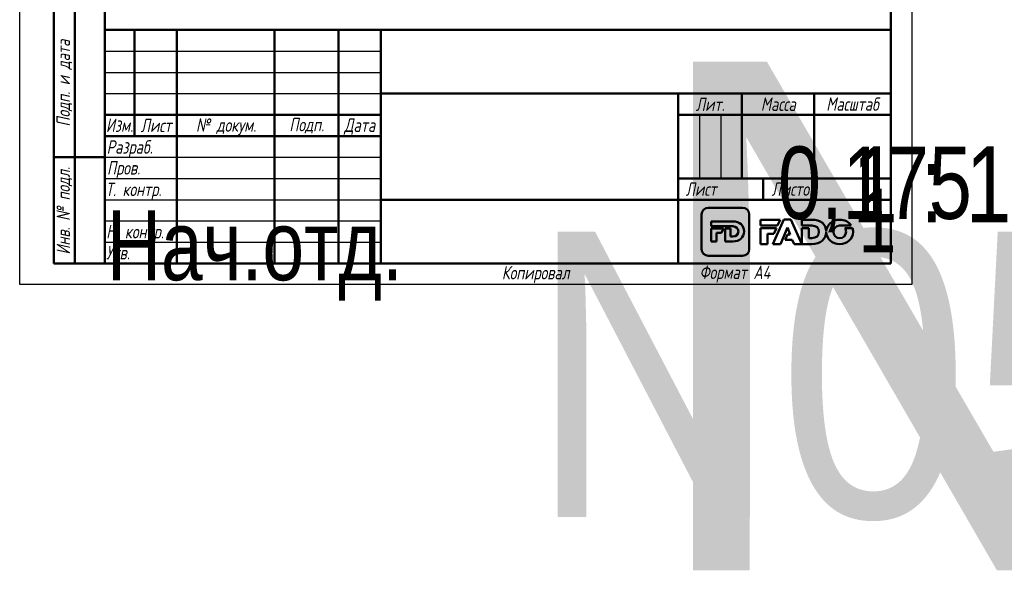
# Model space of a CAD drawing. Header units: millimetres. Extents: x 0 to 698, y -69 to 297.
# Tile 1 of 18: x 0 to 232, y -69 to 62. Entities that reach past the tile are written whole.
import ezdxf
from ezdxf.enums import TextEntityAlignment as Align

# ---------------------------------------------------------------- set-up
doc = ezdxf.new("R2018")
doc.units = ezdxf.units.MM
for name, color, linetype, lineweight in [('Заголовок (ГОСТ)', 7, 'Continuous', 50), ('Кромка (ГОСТ)', 7, 'Continuous', 50), ('Обозначение (ГОСТ)', 7, 'Continuous', 25), ('Эскизная геометрия (ГОСТ)', 7, 'Continuous', 50)]:
    doc.layers.add(name, color=color, linetype=linetype, lineweight=lineweight)
doc.styles.get("Standard").update_dxf_attribs({"font": 'GOST Common Italic.ttf'})
doc.styles.add('Альтернативный текст (ГОСТ)', font='txt', dxfattribs={"width": 0.8})

# ---------------------------------------------------------------- blocks, each defined once
blk = doc.blocks.new('ГОСТ - Доп. графы 1')
at = {"layer": 'Эскизная геометрия (ГОСТ)'}
for p, q in [((-12, 0), (-12, 145)), ((-12, 145), (0, 145)), ((-7, 145), (-7, 0)), ((-12, 110), (-7, 110)), ((-7, 110), (0, 110)), ((-12, 85), (-7, 85)), ((-7, 85), (0, 85)), ((-12, 60), (-7, 60)), ((-7, 60), (0, 60)), ((-12, 25), (-7, 25)), ((-7, 25), (0, 25)), ((0, 0), (-12, 0))]:
    blk.add_line(p, q, dxfattribs=at)
at = {"layer": 'Обозначение (ГОСТ)', "char_height": 3.17, "attachment_point": 5, "rotation": 90, "style": 'Альтернативный текст (ГОСТ)'}
for s, insert, width in [('\\fGOST Common|b0|i1;\\H3.1700;Подп. и дата', (-9.37, 127.41), 34.7679), ('\\fGOST Common|b0|i1;\\H3.1700;Инв. № дубл.', (-8.95, 97.55), 24.8438), ('\\fGOST Common|b0|i1;\\H3.1700;Взам. инв. №', (-9.58, 72.53), 24.8669), ('\\fGOST Common|b0|i1;\\H3.1700;Подп. и дата', (-9.5, 42.47), 35.1486), ('\\fGOST Common|b0|i1;\\H3.1700;Инв. № подл.', (-9.5, 12.41), 24.9618)]:
    blk.add_mtext(s, dxfattribs=dict(at, insert=insert, width=width))
at = {"layer": 'Обозначение (ГОСТ)', "lineweight": 30, "width": 0.8, "flags": 17}
for tag, p in [('Подп._и_дата_2', (-3.53, 127.51)), ('Инв._номер_дубликата', (-3.41, 97.47)), ('Взамен_инв._номера', (-3.46, 72.53)), ('Подп._и_дата_1', (-3.42, 42.35)), ('ИНВЕНТАРНЫЙ_НОМЕР', (-3.33, 12.68))]:
    blk.add_attdef(tag, text='', height=3.17, rotation=90, dxfattribs=at).set_placement(p, align=Align.MIDDLE_CENTER)
blk = doc.blocks.new('Основные надписи ГОСТ - Форма 1')
at = {"layer": 'Заголовок (ГОСТ)'}
for p, q in [((0, 55), (185, 55)), ((0, 0), (0, 55)), ((0, 0), (0, 55)), ((7, 55), (7, 30)), ((17, 55), (17, 0)), ((40, 55), (40, 0)), ((55, 55), (55, 0)), ((65, 55), (65, 0)), ((185, 0), (185, 55)), ((65, 40), (185, 40)), ((135, 40), (135, 0)), ((150, 40), (150, 20)), ((167, 40), (167, 20)), ((0, 35), (65, 35)), ((135, 35), (185, 35)), ((0, 30), (65, 30)), ((135, 20), (185, 20)), ((155, 20), (155, 15)), ((65, 15), (185, 15)), ((185, 0), (0, 0))]:
    blk.add_line(p, q, dxfattribs=at)
at = {"layer": 'Заголовок (ГОСТ)', "linetype": 'Continuous', "lineweight": 25}
for p, q in [((0, 50), (65, 50)), ((0, 45), (65, 45)), ((0, 40), (65, 40)), ((140, 35), (140, 20)), ((145, 35), (145, 20)), ((0, 25), (65, 25)), ((0, 20), (65, 20)), ((0, 15), (65, 15)), ((0, 10), (65, 10)), ((0, 5), (65, 5))]:
    blk.add_line(p, q, dxfattribs=at)
at = {"layer": 'Заголовок (ГОСТ)', "char_height": 3.17, "style": 'Альтернативный текст (ГОСТ)'}
for s, insert, width, attachment_point in [('\\fGOST Common|b0|i1;\\H3.1700;Масштаб', (176.02, 37.53), 17.8316, 5), ('\\fGOST Common|b0|i1;\\H3.1700;Лит.', (142.52, 37.49), 14.9766, 5), ('\\fGOST Common|b0|i1;\\H3.1700;Масса', (158.55, 37.51), 16.9878, 5), ('\\fGOST Common|b0|i1;\\H3.1700;Изм.', (3.5, 32.56), 6.9635, 5), ('\\fGOST Common|b0|i1;\\H3.1700;Лист', (12.1, 32.5), 10.0029, 5), ('\\A0;\\fGOST Common|b0|i1;\\H3.1700;№ докум.', (28.58, 32.16), 22.9069, 5), ('\\fGOST Common|b0|i1;\\H3.1700;Подп.', (47.56, 32.45), 14.879, 5), ('\\fGOST Common|b0|i1;\\H3.1700;Дата', (60.02, 32.24), 9.9614, 5), ('\\fGOST Common|b0|i1;\\H3.1700;Разраб.', (0.47, 27), 16.9971, 4), ('\\fGOST Common|b0|i1;\\H3.1700;Пров.', (0.56, 22.08), 17.0192, 4), ('\\A0;\\fGOST Common|b0|i1;\\H3.1700;Т. контр.', (0.23, 17.01), 16.9554, 4), ('\\fGOST Common|b0|i1;\\H3.1700;Лист', (140.37, 17.5), 10.5071, 5), ('\\fGOST Common|b0|i1;\\H3.1700;Листов', (162.21, 17.5), 14.3668, 5), ('\\A1;', (150.6, 17.54), 8.8313, 5), ('\\fGOST Common|b0|i1;\\H3.1700;Н. контр.', (0.36, 7.05), 16.9999, 4), ('\\fGOST Common|b0|i1;\\H3.1700;Утв.', (0.34, 2.52), 17.0083, 4), ('\\fGOST Common|b0|i1;\\H3.1700;Копировал', (93.48, -0.59), 19.7871, 1)]:
    blk.add_mtext(s, dxfattribs=dict(at, insert=insert, width=width, attachment_point=attachment_point))
at = {"layer": 'Заголовок (ГОСТ)', "lineweight": 30, "flags": 104}
for tag, height, width, p in [('Изм1', 2.89, 0.7, (3.51, 52.52)), ('Лист1', 2.89, 0.7, (12.03, 52.52)), ('Докум1', 2.89, 0.7, (28.54, 52.48)), ('Изм2', 2.89, 0.7, (3.5, 47.52)), ('Лист2', 2.89, 0.7, (12.01, 47.5)), ('Докум2', 2.89, 0.7, (28.53, 47.5)), ('Изм3', 2.89, 0.7, (3.5, 42.5)), ('Лист3', 2.89, 0.7, (12.01, 42.51)), ('Докум3', 2.89, 0.7, (28.51, 42.48)), ('Изм4', 2.89, 0.7, (3.51, 37.5)), ('Лист4', 2.89, 0.7, (12, 37.53)), ('Докум4', 2.89, 0.7, (28.51, 37.52)), ('НАИМЕНОВАНИЕ', 5, 0.8, (100.03, 29.98)), ('Литера', 3.5, 0.8, (137.52, 27.25)), ('Литера2', 3.5, 0.8, (142.51, 27.22)), ('Литера3', 3.5, 0.8, (147.52, 27.21)), ('Масса', 3.5, 0.8, (158.47, 27.53)), ('Масштаб', 3.5, 0.8, (176, 27.6)), ('Тип_документа', 3.17, 0.8, (100.08, 17.56)), ('Листов', 3.17, 0.8, (177.46, 17.58)), ('Материал_Класс', 3.5, 0.9, (100, 7.5))]:
    blk.add_attdef(tag, text='', height=height, dxfattribs=dict(at, width=width)).set_placement(p, align=Align.MIDDLE_CENTER)
for tag, height, width, p in [('Подп1', 2.89, 0.7, (40.01, 52.51)), ('Дата1', 2, 0.7, (55.01, 52.51)), ('Подп2', 2.89, 0.7, (40.01, 47.5)), ('Дата2', 2, 0.7, (55.01, 47.49)), ('Подп3', 2.89, 0.7, (40.01, 42.51)), ('Дата3', 2, 0.7, (55.02, 42.52)), ('Подп4', 2.89, 0.7, (40.01, 37.51)), ('Дата4', 2, 0.7, (55.02, 37.51)), ('АВТОР', 3.17, 0.8, (17.41, 27.49)), ('Разработал_Подп.', 2.89, 0.7, (40.05, 27.51)), ('ДАТА_СОЗДАНИЯ', 2, 0.7, (55.01, 27.51)), ('ПРОВЕРИЛ', 3.17, 0.8, (17.41, 22.53)), ('Проверил_Подп.', 2.89, 0.7, (40.05, 22.52)), ('ДАТА_ПРОВЕРКИ', 2, 0.7, (55.02, 22.51)), ('ТЕХНОЛОГ', 3.17, 0.8, (17.33, 17.54)), ('Технолог_Подп.', 2.89, 0.7, (40.05, 17.51)), ('Технолог_Дата', 2, 0.7, (55.01, 17.5)), ('НАЧ._ОТДЕЛА', 3.17, 0.8, (17.46, 12.45)), ('Руководитель_Подп.', 2.89, 0.7, (40.01, 12.5)), ('Должность_руководителя', 3.17, 0.8, (0.52, 12.51)), ('Руководитель_Дата', 2, 0.7, (55.01, 12.51)), ('НОРМОКОНТРОЛЬ', 3.17, 0.8, (17.37, 7.48)), ('Нормоконтроль_Подп.', 2.89, 0.7, (40.05, 7.52)), ('ДАТА_НОРМОКОНТРОЛЯ', 2, 0.7, (55.02, 7.51)), ('УТВЕРДИЛ', 3.17, 0.8, (17.4, 2.51)), ('Утвердил_Подп.', 2.89, 0.7, (40.05, 2.51)), ('ДАТА_УТВЕРЖДЕНИЯ', 2, 0.7, (55.01, 2.5))]:
    blk.add_attdef(tag, text='', height=height, dxfattribs=dict(at, width=width)).set_placement(p, align=Align.MIDDLE_LEFT)
for tag, height, p in [('ОБОЗНАЧЕНИЕ', 5, (125.33, 47.56)), ('ОРГАНИЗАЦИЯ', 3.5, (160.02, 7.6))]:
    blk.add_attdef(tag, text='', height=height, dxfattribs=at).set_placement(p, align=Align.MIDDLE_CENTER)
at = {"layer": 'Заголовок (ГОСТ)', "lineweight": 30, "width": 0.9, "flags": 104}
for tag, p in [('Материал_Наим.', (133.71, 9.75)), ('Материал_ГОСТ', (134.04, 4.06))]:
    blk.add_attdef(tag, text='', height=3.5, dxfattribs=at).set_placement(p, align=Align.MIDDLE_RIGHT)
blk = doc.blocks.new('Рамки ГОСТ_ граница 297x210')
at = {"layer": 'Кромка (ГОСТ)', "lineweight": 25}
for p, q in [((0, 0), (0, 297)), ((210, 297), (210, 0)), ((210, 0), (0, 0))]:
    blk.add_line(p, q, dxfattribs=at)
at = {"layer": 'Кромка (ГОСТ)'}
for p, q in [((20, 292), (20, 5)), ((205, 5), (205, 292)), ((20, 5), (205, 5))]:
    blk.add_line(p, q, dxfattribs=at)
at = {"layer": 'Кромка (ГОСТ)', "insert": (160, 4.5), "char_height": 3.17, "attachment_point": 1, "style": 'Альтернативный текст (ГОСТ)'}
blk.add_mtext('\\A1;\\fGOST Common|b0|i1;\\H3.1700;Формат A4', dxfattribs=at)

msp = doc.modelspace()

# ---------------------------------------------------------------- linework, layer by layer
at = {"layer": 'Эскизная геометрия (ГОСТ)', "linetype": 'Continuous'}
for p, q in [((160.505, 16.535), (160.505, 8.364)), ((170.162, 18.108), (162.063, 18.108)), ((171.722, 8.364), (171.722, 16.535)), ((162.71, 14.89), (162.71, 13.741)), ((167.836, 14.89), (162.71, 14.89)), ((162.71, 13.741), (167.856, 13.741)), ((162.71, 13.204), (162.71, 10.161)), ((165.622, 13.204), (162.71, 13.204)), ((164.009, 10.161), (164.009, 12.176)), ((164.009, 12.176), (165.186, 12.176)), ((165.186, 12.176), (165.622, 13.204)), ((166.027, 13.204), (166.027, 10.161)), ((167.326, 13.204), (166.027, 13.204)), ((167.326, 11.323), (167.326, 13.204)), ((162.71, 10.161), (164.009, 10.161)), ((166.027, 10.161), (167.809, 10.161)), ((167.856, 11.323), (167.326, 11.323)), ((162.063, 6.793), (170.162, 6.793))]:
    msp.add_line(p, q, dxfattribs=at)
at = {"layer": 'Эскизная геометрия (ГОСТ)'}
for p, q in [((174.341, 15.304), (174.341, 13.909)), ((178.997, 15.304), (174.341, 15.304)), ((174.341, 13.909), (178.375, 13.909)), ((179.882, 15.346), (177.299, 9.565)), ((178.375, 13.909), (178.997, 15.304)), ((181.502, 15.346), (179.882, 15.346)), ((184.085, 9.565), (181.502, 15.346)), ((184.085, 15.303), (184.085, 13.909)), ((186.426, 15.303), (184.085, 15.303)), ((184.085, 13.909), (186.452, 13.909)), ((192.989, 13.922), (195.708, 13.922)), ((174.341, 13.29), (174.341, 9.564)), ((178.098, 13.29), (174.341, 13.29)), ((176.022, 9.564), (176.022, 11.979)), ((176.022, 11.979), (177.512, 11.979)), ((177.512, 11.979), (178.098, 13.29)), ((179.066, 9.565), (180.68, 13.459)), ((180.699, 11.827), (180.191, 10.589)), ((180.68, 13.459), (181.355, 11.827)), ((181.355, 11.827), (180.699, 11.827)), ((184.085, 13.29), (184.085, 9.566)), ((185.766, 13.29), (184.085, 13.29)), ((185.766, 10.975), (185.766, 13.29)), ((189.851, 12.543), (189.847, 12.543)), ((189.847, 12.35), (189.849, 12.35)), ((196.008, 13.285), (194.227, 13.285)), ((174.341, 9.564), (176.022, 9.564)), ((177.299, 9.565), (179.066, 9.565)), ((180.191, 10.589), (181.841, 10.589)), ((181.841, 10.589), (182.282, 9.565)), ((182.282, 9.565), (184.085, 9.565)), ((184.085, 9.566), (186.391, 9.566)), ((186.452, 10.975), (185.766, 10.975))]:
    msp.add_line(p, q, dxfattribs=at)
at = {"layer": 'Эскизная геометрия (ГОСТ)', "linetype": 'Continuous'}
for points in [[(162.063, 18.108), (161.204, 18.108), (160.505, 17.403), (160.505, 16.535)], [(171.722, 16.535), (171.722, 17.403), (171.023, 18.108), (170.162, 18.108)], [(170.481, 12.539), (170.481, 13.917), (169.51, 14.89), (167.836, 14.89)], [(167.809, 10.161), (169.496, 10.161), (170.481, 11.175), (170.481, 12.539)], [(167.856, 13.741), (168.633, 13.741), (169.149, 13.289), (169.149, 12.532)], [(169.149, 12.532), (169.149, 11.757), (168.633, 11.323), (167.856, 11.323)], [(160.505, 8.364), (160.505, 7.496), (161.204, 6.793), (162.063, 6.793)], [(170.162, 6.793), (171.023, 6.793), (171.722, 7.496), (171.722, 8.364)]]:
    msp.add_open_spline(points, degree=3, dxfattribs=at)
at = {"layer": 'Эскизная геометрия (ГОСТ)'}
for points in [[(189.847, 12.543), (189.801, 14.167), (188.552, 15.303), (186.426, 15.303)], [(186.452, 13.909), (187.456, 13.909), (188.124, 13.361), (188.124, 12.443)], [(193.003, 15.304), (191.244, 15.304), (189.914, 14.079), (189.851, 12.543)], [(191.511, 12.429), (191.511, 13.243), (192.103, 13.922), (192.989, 13.922)], [(195.708, 13.922), (195.174, 14.754), (194.19, 15.304), (193.003, 15.304)], [(186.391, 9.566), (188.53, 9.566), (189.796, 10.745), (189.847, 12.35)], [(188.124, 12.443), (188.124, 11.5), (187.456, 10.975), (186.452, 10.975)], [(189.849, 12.35), (189.892, 10.784), (191.214, 9.554), (192.989, 9.554)], [(193.003, 10.937), (192.12, 10.937), (191.511, 11.631), (191.511, 12.429)], [(192.989, 9.554), (194.791, 9.554), (196.144, 10.842), (196.144, 12.429)], [(194.49, 12.429), (194.49, 11.616), (193.898, 10.937), (193.003, 10.937)], [(194.227, 13.285), (194.396, 13.04), (194.49, 12.742), (194.49, 12.429)], [(196.144, 12.429), (196.144, 12.728), (196.097, 13.015), (196.008, 13.285)]]:
    msp.add_open_spline(points, degree=3, dxfattribs=at)

# ---------------------------------------------------------------- block references
for name, p in [('Рамки ГОСТ_ граница 297x210', (0, 0)), ('ГОСТ - Доп. графы 1', (20, 5))]:
    msp.add_blockref(name, p)
ref = msp.add_blockref('Основные надписи ГОСТ - Форма 1', (20, 5))
lines = msp.add_mtext('\\W0.8000;Нач.отд.', dxfattribs={"layer": 'Заголовок (ГОСТ)', "insert": (20.522, 17.514), "char_height": 16.47596, "attachment_point": 1})
ref.add_attrib('Должность_руководителя', '', (20.522, 17.514), dxfattribs={"flags": 104}).embed_mtext(lines)
lines = msp.add_mtext('\\W0.8000;', dxfattribs={"layer": 'Заголовок (ГОСТ)', "insert": (37.411, 32.488), "char_height": 22.5926, "attachment_point": 1})
ref.add_attrib('АВТОР', '', (37.411, 32.488), dxfattribs={"flags": 104}).embed_mtext(lines)
lines = msp.add_mtext('\\W0.8000;', dxfattribs={"layer": 'Заголовок (ГОСТ)', "insert": (37.408, 27.526), "char_height": 22.5517, "attachment_point": 1})
ref.add_attrib('ПРОВЕРИЛ', '', (37.408, 27.526), dxfattribs={"flags": 104}).embed_mtext(lines)
lines = msp.add_mtext('\\W0.8000;', dxfattribs={"layer": 'Заголовок (ГОСТ)', "insert": (37.334, 22.543), "char_height": 22.671, "attachment_point": 1})
ref.add_attrib('ТЕХНОЛОГ', '', (37.334, 22.543), dxfattribs={"flags": 104}).embed_mtext(lines)
lines = msp.add_mtext('\\W0.8000;', dxfattribs={"layer": 'Заголовок (ГОСТ)', "insert": (37.462, 17.446), "char_height": 22.555, "attachment_point": 1})
ref.add_attrib('НАЧ._ОТДЕЛА', '', (37.462, 17.446), dxfattribs={"flags": 104}).embed_mtext(lines)
lines = msp.add_mtext('\\W0.8000;', dxfattribs={"layer": 'Заголовок (ГОСТ)', "insert": (37.375, 12.481), "char_height": 22.669, "attachment_point": 1})
ref.add_attrib('НОРМОКОНТРОЛЬ', '', (37.375, 12.481), dxfattribs={"flags": 104}).embed_mtext(lines)
lines = msp.add_mtext('\\W0.8000;', dxfattribs={"layer": 'Заголовок (ГОСТ)', "insert": (37.401, 7.507), "char_height": 22.613, "attachment_point": 1})
ref.add_attrib('УТВЕРДИЛ', '', (37.401, 7.507), dxfattribs={"flags": 104}).embed_mtext(lines)
lines = msp.add_mtext('N05', dxfattribs={"layer": 'Заголовок (ГОСТ)', "insert": (145.326, 52.559), "char_height": 119.843, "attachment_point": 1})
ref.add_attrib('ОБОЗНАЧЕНИЕ', '', (145.326, 52.559), dxfattribs={"flags": 104}).embed_mtext(lines)
lines = msp.add_mtext('\\W0.8000;', dxfattribs={"layer": 'Заголовок (ГОСТ)', "insert": (120.031, 34.975), "char_height": 69.6093, "attachment_point": 1})
ref.add_attrib('НАИМЕНОВАНИЕ', '', (120.031, 34.975), dxfattribs={"flags": 104}).embed_mtext(lines)
lines = msp.add_mtext('\\W0.8000;', dxfattribs={"layer": 'Заголовок (ГОСТ)', "insert": (120.078, 22.558), "char_height": 69.7033, "attachment_point": 1})
ref.add_attrib('Тип_документа', '', (120.078, 22.558), dxfattribs={"flags": 104}).embed_mtext(lines)
lines = msp.add_mtext('\\W0.9000;N05 17.03.2020', dxfattribs={"layer": 'Заголовок (ГОСТ)', "insert": (120, 12.5), "char_height": 67.25762, "attachment_point": 1})
ref.add_attrib('Материал_Класс', '', (120, 12.5), dxfattribs={"flags": 104}).embed_mtext(lines)
lines = msp.add_mtext('\\W0.9000;', dxfattribs={"layer": 'Заголовок (ГОСТ)', "insert": (153.707, 14.751), "char_height": 66.9754, "attachment_point": 1})
ref.add_attrib('Материал_Наим.', '', (153.707, 14.751), dxfattribs={"flags": 104}).embed_mtext(lines)
lines = msp.add_mtext('\\W0.9000;', dxfattribs={"layer": 'Заголовок (ГОСТ)', "insert": (154.04, 9.057), "char_height": 66.7532, "attachment_point": 1})
ref.add_attrib('Материал_ГОСТ', '', (154.04, 9.057), dxfattribs={"flags": 104}).embed_mtext(lines)
lines = msp.add_mtext('\\W0.8000;', dxfattribs={"layer": 'Заголовок (ГОСТ)', "insert": (157.52, 32.251), "char_height": 5.0288, "attachment_point": 1})
ref.add_attrib('Литера', '', (157.52, 32.251), dxfattribs={"flags": 104}).embed_mtext(lines)
lines = msp.add_mtext('\\W0.8000;', dxfattribs={"layer": 'Заголовок (ГОСТ)', "insert": (162.512, 32.221), "char_height": 5.0288, "attachment_point": 1})
ref.add_attrib('Литера2', '', (162.512, 32.221), dxfattribs={"flags": 104}).embed_mtext(lines)
lines = msp.add_mtext('\\W0.8000;', dxfattribs={"layer": 'Заголовок (ГОСТ)', "insert": (167.518, 32.211), "char_height": 5.017, "attachment_point": 1})
ref.add_attrib('Литера3', '', (167.518, 32.211), dxfattribs={"flags": 104}).embed_mtext(lines)
lines = msp.add_mtext('\\W0.8000;0,175', dxfattribs={"layer": 'Заголовок (ГОСТ)', "insert": (178.469, 32.533), "char_height": 17.04355, "attachment_point": 1})
ref.add_attrib('Масса', '', (178.469, 32.533), dxfattribs={"flags": 104}).embed_mtext(lines)
lines = msp.add_mtext('\\W0.8000;1 : 1', dxfattribs={"layer": 'Заголовок (ГОСТ)', "insert": (195.997, 32.603), "char_height": 17.94756, "attachment_point": 1})
ref.add_attrib('Масштаб', '', (195.997, 32.603), dxfattribs={"flags": 104}).embed_mtext(lines)
lines = msp.add_mtext('\\W0.8000;1', dxfattribs={"layer": 'Заголовок (ГОСТ)', "insert": (197.459, 22.579), "char_height": 14.9653, "attachment_point": 1})
ref.add_attrib('Листов', '', (197.459, 22.579), dxfattribs={"flags": 104}).embed_mtext(lines)
lines = msp.add_mtext('\\W0.7000;', dxfattribs={"layer": 'Заголовок (ГОСТ)', "insert": (75.012, 57.513), "char_height": 9.9845, "attachment_point": 1})
ref.add_attrib('Дата1', '', (75.012, 57.513), dxfattribs={"flags": 104}).embed_mtext(lines)
lines = msp.add_mtext('\\W0.7000;', dxfattribs={"layer": 'Заголовок (ГОСТ)', "insert": (75.012, 52.491), "char_height": 9.9845, "attachment_point": 1})
ref.add_attrib('Дата2', '', (75.012, 52.491), dxfattribs={"flags": 104}).embed_mtext(lines)
lines = msp.add_mtext('\\W0.7000;', dxfattribs={"layer": 'Заголовок (ГОСТ)', "insert": (75.023, 47.521), "char_height": 9.9712, "attachment_point": 1})
ref.add_attrib('Дата3', '', (75.023, 47.521), dxfattribs={"flags": 104}).embed_mtext(lines)
lines = msp.add_mtext('\\W0.7000;', dxfattribs={"layer": 'Заголовок (ГОСТ)', "insert": (75.023, 42.509), "char_height": 9.9886, "attachment_point": 1})
ref.add_attrib('Дата4', '', (75.023, 42.509), dxfattribs={"flags": 104}).embed_mtext(lines)
lines = msp.add_mtext('\\W0.7000;', dxfattribs={"layer": 'Заголовок (ГОСТ)', "insert": (75.009, 32.511), "char_height": 9.9804, "attachment_point": 1})
ref.add_attrib('ДАТА_СОЗДАНИЯ', '', (75.009, 32.511), dxfattribs={"flags": 104}).embed_mtext(lines)
lines = msp.add_mtext('\\W0.7000;', dxfattribs={"layer": 'Заголовок (ГОСТ)', "insert": (75.022, 27.51), "char_height": 9.9577, "attachment_point": 1})
ref.add_attrib('ДАТА_ПРОВЕРКИ', '', (75.022, 27.51), dxfattribs={"flags": 104}).embed_mtext(lines)
lines = msp.add_mtext('\\W0.7000;', dxfattribs={"layer": 'Заголовок (ГОСТ)', "insert": (75.015, 22.503), "char_height": 9.9863, "attachment_point": 1})
ref.add_attrib('Технолог_Дата', '', (75.015, 22.503), dxfattribs={"flags": 104}).embed_mtext(lines)
lines = msp.add_mtext('\\W0.7000;', dxfattribs={"layer": 'Заголовок (ГОСТ)', "insert": (75.01, 17.509), "char_height": 9.9902, "attachment_point": 1})
ref.add_attrib('Руководитель_Дата', '', (75.01, 17.509), dxfattribs={"flags": 104}).embed_mtext(lines)
lines = msp.add_mtext('\\W0.7000;', dxfattribs={"layer": 'Заголовок (ГОСТ)', "insert": (75.024, 12.511), "char_height": 9.9825, "attachment_point": 1})
ref.add_attrib('ДАТА_НОРМОКОНТРОЛЯ', '', (75.024, 12.511), dxfattribs={"flags": 104}).embed_mtext(lines)
lines = msp.add_mtext('\\W0.7000;', dxfattribs={"layer": 'Заголовок (ГОСТ)', "insert": (75.009, 7.498), "char_height": 9.9968, "attachment_point": 1})
ref.add_attrib('ДАТА_УТВЕРЖДЕНИЯ', '', (75.009, 7.498), dxfattribs={"flags": 104}).embed_mtext(lines)
lines = msp.add_mtext('\\W0.7000;', dxfattribs={"layer": 'Заголовок (ГОСТ)', "insert": (60.014, 57.512), "char_height": 14.92, "attachment_point": 1})
ref.add_attrib('Подп1', '', (60.014, 57.512), dxfattribs={"flags": 104}).embed_mtext(lines)
lines = msp.add_mtext('\\W0.7000;', dxfattribs={"layer": 'Заголовок (ГОСТ)', "insert": (60.014, 52.503), "char_height": 14.9856, "attachment_point": 1})
ref.add_attrib('Подп2', '', (60.014, 52.503), dxfattribs={"flags": 104}).embed_mtext(lines)
lines = msp.add_mtext('\\W0.7000;', dxfattribs={"layer": 'Заголовок (ГОСТ)', "insert": (60.014, 47.515), "char_height": 14.9856, "attachment_point": 1})
ref.add_attrib('Подп3', '', (60.014, 47.515), dxfattribs={"flags": 104}).embed_mtext(lines)
lines = msp.add_mtext('\\W0.7000;', dxfattribs={"layer": 'Заголовок (ГОСТ)', "insert": (60.014, 42.506), "char_height": 14.9659, "attachment_point": 1})
ref.add_attrib('Подп4', '', (60.014, 42.506), dxfattribs={"flags": 104}).embed_mtext(lines)
lines = msp.add_mtext('\\W0.7000;', dxfattribs={"layer": 'Заголовок (ГОСТ)', "insert": (60.045, 32.514), "char_height": 14.9596, "attachment_point": 1})
ref.add_attrib('Разработал_Подп.', '', (60.045, 32.514), dxfattribs={"flags": 104}).embed_mtext(lines)
lines = msp.add_mtext('\\W0.7000;', dxfattribs={"layer": 'Заголовок (ГОСТ)', "insert": (60.045, 27.525), "char_height": 14.9397, "attachment_point": 1})
ref.add_attrib('Проверил_Подп.', '', (60.045, 27.525), dxfattribs={"flags": 104}).embed_mtext(lines)
lines = msp.add_mtext('\\W0.7000;', dxfattribs={"layer": 'Заголовок (ГОСТ)', "insert": (60.045, 22.515), "char_height": 14.9397, "attachment_point": 1})
ref.add_attrib('Технолог_Подп.', '', (60.045, 22.515), dxfattribs={"flags": 104}).embed_mtext(lines)
lines = msp.add_mtext('\\W0.7000;', dxfattribs={"layer": 'Заголовок (ГОСТ)', "insert": (60.005, 17.505), "char_height": 14.9795, "attachment_point": 1})
ref.add_attrib('Руководитель_Подп.', '', (60.005, 17.505), dxfattribs={"flags": 104}).embed_mtext(lines)
lines = msp.add_mtext('\\W0.7000;', dxfattribs={"layer": 'Заголовок (ГОСТ)', "insert": (60.045, 12.515), "char_height": 14.9397, "attachment_point": 1})
ref.add_attrib('Нормоконтроль_Подп.', '', (60.045, 12.515), dxfattribs={"flags": 104}).embed_mtext(lines)
lines = msp.add_mtext('\\W0.7000;', dxfattribs={"layer": 'Заголовок (ГОСТ)', "insert": (60.045, 7.505), "char_height": 14.9596, "attachment_point": 1})
ref.add_attrib('Утвердил_Подп.', '', (60.045, 7.505), dxfattribs={"flags": 104}).embed_mtext(lines)
lines = msp.add_mtext('\\W0.7000;', dxfattribs={"layer": 'Заголовок (ГОСТ)', "insert": (48.542, 57.483), "char_height": 22.947, "attachment_point": 1})
ref.add_attrib('Докум1', '', (48.542, 57.483), dxfattribs={"flags": 104}).embed_mtext(lines)
lines = msp.add_mtext('\\W0.7000;', dxfattribs={"layer": 'Заголовок (ГОСТ)', "insert": (48.526, 52.497), "char_height": 22.9782, "attachment_point": 1})
ref.add_attrib('Докум2', '', (48.526, 52.497), dxfattribs={"flags": 104}).embed_mtext(lines)
lines = msp.add_mtext('\\W0.7000;', dxfattribs={"layer": 'Заголовок (ГОСТ)', "insert": (48.51, 47.479), "char_height": 22.947, "attachment_point": 1})
ref.add_attrib('Докум3', '', (48.51, 47.479), dxfattribs={"flags": 104}).embed_mtext(lines)
lines = msp.add_mtext('\\W0.7000;', dxfattribs={"layer": 'Заголовок (ГОСТ)', "insert": (48.515, 42.52), "char_height": 22.9741, "attachment_point": 1})
ref.add_attrib('Докум4', '', (48.515, 42.52), dxfattribs={"flags": 104}).embed_mtext(lines)
lines = msp.add_mtext('\\W0.7000;', dxfattribs={"layer": 'Заголовок (ГОСТ)', "insert": (32.031, 57.516), "char_height": 9.9931, "attachment_point": 1})
ref.add_attrib('Лист1', '', (32.031, 57.516), dxfattribs={"flags": 104}).embed_mtext(lines)
lines = msp.add_mtext('\\W0.7000;', dxfattribs={"layer": 'Заголовок (ГОСТ)', "insert": (32.012, 52.504), "char_height": 9.9781, "attachment_point": 1})
ref.add_attrib('Лист2', '', (32.012, 52.504), dxfattribs={"flags": 104}).embed_mtext(lines)
lines = msp.add_mtext('\\W0.7000;', dxfattribs={"layer": 'Заголовок (ГОСТ)', "insert": (32.012, 47.508), "char_height": 9.9781, "attachment_point": 1})
ref.add_attrib('Лист3', '', (32.012, 47.508), dxfattribs={"flags": 104}).embed_mtext(lines)
lines = msp.add_mtext('\\W0.7000;', dxfattribs={"layer": 'Заголовок (ГОСТ)', "insert": (32.004, 42.526), "char_height": 9.9936, "attachment_point": 1})
ref.add_attrib('Лист4', '', (32.004, 42.526), dxfattribs={"flags": 104}).embed_mtext(lines)
lines = msp.add_mtext('\\W0.7000;', dxfattribs={"layer": 'Заголовок (ГОСТ)', "insert": (23.513, 57.516), "char_height": 7.004, "attachment_point": 1})
ref.add_attrib('Изм1', '', (23.513, 57.516), dxfattribs={"flags": 104}).embed_mtext(lines)
lines = msp.add_mtext('\\W0.7000;', dxfattribs={"layer": 'Заголовок (ГОСТ)', "insert": (23.504, 52.521), "char_height": 6.9877, "attachment_point": 1})
ref.add_attrib('Изм2', '', (23.504, 52.521), dxfattribs={"flags": 104}).embed_mtext(lines)
lines = msp.add_mtext('\\W0.7000;', dxfattribs={"layer": 'Заголовок (ГОСТ)', "insert": (23.504, 47.5), "char_height": 7.0203, "attachment_point": 1})
ref.add_attrib('Изм3', '', (23.504, 47.5), dxfattribs={"flags": 104}).embed_mtext(lines)
lines = msp.add_mtext('\\W0.7000;', dxfattribs={"layer": 'Заголовок (ГОСТ)', "insert": (23.513, 42.504), "char_height": 7.004, "attachment_point": 1})
ref.add_attrib('Изм4', '', (23.513, 42.504), dxfattribs={"flags": 104}).embed_mtext(lines)

doc.saveas('drawing.dxf')
